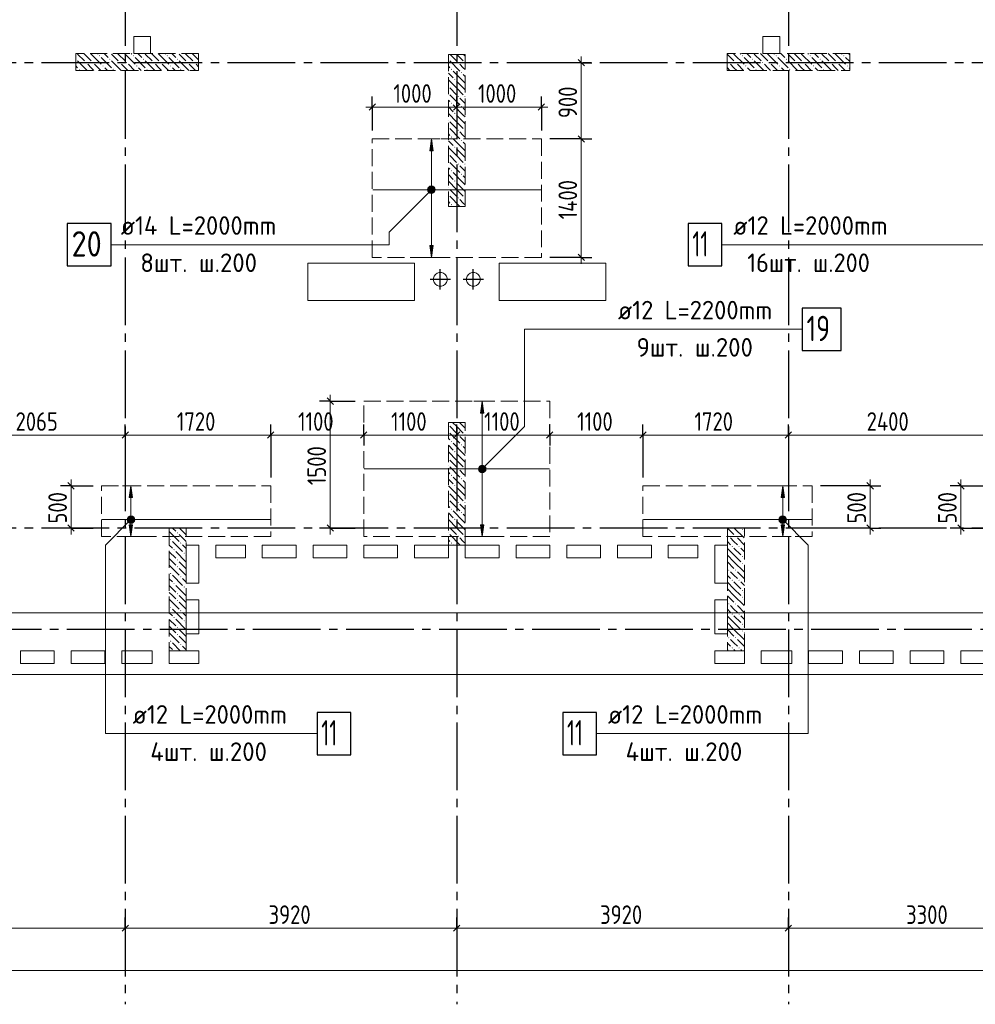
# Model space of a CAD drawing. Header units: millimetres. Extents: x 0 to 61017, y 0 to 42000.
# Tile 3 of 17: x 12552 to 23850, y 15970 to 27610. Entities that reach past the tile are written whole.
import ezdxf

# ---------------------------------------------------------------- set-up
doc = ezdxf.new("R2010")
doc.units = ezdxf.units.MM
doc.linetypes.add('______2', pattern=[270, 200, -70])
doc.linetypes.add('______5', pattern=[1100, 800, -100, 100, -100])
for name, color, linetype, lineweight in [('Standard', 7, 'Continuous', 25), ('ДОП Верх по Х', 7, 'Continuous', 25), ('ЖБ Перекрытие верхний уровень', 7, 'Continuous', 35), ('ЖБ Пилон', 7, 'Continuous', 35), ('Оси', 40, '______5', 18), ('Позиционная метка номер позиции', 7, 'Continuous', 13), ('Примечания', 7, 'Continuous', 25)]:
    doc.layers.add(name, color=color, linetype=linetype, lineweight=lineweight)
doc.styles.add('GOST 2.304-81', font='txt')
doc.styles.add('ISOCPEUR', font='txt')

msp = doc.modelspace()

# ---------------------------------------------------------------- hatches: boundary and pattern name
at = {"layer": 'ДОП Верх по Х', "linetype": 'Continuous', "lineweight": 13, "transparency": 33554687}
for points in [[(17440, 26060), (17420, 26200), (17400, 26060)], [(17382, 25600), (17457, 25600), (17452, 25619)], [(17382, 25600), (17452, 25619), (17388, 25619)], [(17388, 25619), (17452, 25619), (17439, 25632)], [(17388, 25619), (17439, 25632), (17401, 25632)], [(17401, 25632), (17439, 25632), (17420, 25638)], [(17388, 25581), (17457, 25600), (17382, 25600)], [(17388, 25581), (17452, 25581), (17457, 25600)], [(17401, 25568), (17452, 25581), (17388, 25581)], [(17401, 25568), (17439, 25568), (17452, 25581)], [(17439, 25568), (17401, 25568), (17420, 25563)], [(18040, 22960), (18020, 23100), (18000, 22960)], [(17982, 22300), (18057, 22300), (18052, 22319)], [(17982, 22300), (18052, 22319), (17988, 22319)], [(17988, 22281), (18057, 22300), (17982, 22300)], [(17988, 22319), (18052, 22319), (18039, 22332)], [(17988, 22319), (18039, 22332), (18001, 22332)], [(17988, 22281), (18052, 22281), (18057, 22300)], [(18001, 22268), (18052, 22281), (17988, 22281)], [(18001, 22332), (18039, 22332), (18020, 22338)], [(18001, 22268), (18039, 22268), (18052, 22281)], [(18039, 22268), (18001, 22268), (18020, 22262)], [(13887, 21960), (13867, 22100), (13847, 21960)], [(21593, 21960), (21573, 22100), (21553, 21960)], [(13829, 21700), (13904, 21700), (13899, 21719)], [(13829, 21700), (13899, 21719), (13834, 21719)], [(13834, 21681), (13904, 21700), (13829, 21700)], [(13834, 21719), (13899, 21719), (13885, 21732)], [(13834, 21719), (13885, 21732), (13848, 21732)], [(13834, 21681), (13899, 21681), (13904, 21700)], [(13848, 21668), (13899, 21681), (13834, 21681)], [(13848, 21732), (13885, 21732), (13867, 21738)], [(13848, 21668), (13885, 21668), (13899, 21681)], [(13885, 21668), (13848, 21668), (13867, 21662)], [(21536, 21700), (21611, 21700), (21606, 21719)], [(21536, 21700), (21606, 21719), (21541, 21719)], [(21541, 21681), (21611, 21700), (21536, 21700)], [(21541, 21719), (21606, 21719), (21592, 21732)], [(21541, 21719), (21592, 21732), (21555, 21732)], [(21541, 21681), (21606, 21681), (21611, 21700)], [(21555, 21668), (21606, 21681), (21541, 21681)], [(21555, 21732), (21592, 21732), (21573, 21738)], [(21555, 21668), (21592, 21668), (21606, 21681)], [(21592, 21668), (21555, 21668), (21573, 21662)]]:
    msp.add_hatch(color=7, dxfattribs=at).paths.add_polyline_path(points)
for points in [[(17440, 24940), (17420, 24800), (17400, 24940)], [(13887, 21640), (13867, 21500), (13847, 21640)], [(18040, 21640), (18020, 21500), (18000, 21640)], [(21593, 21640), (21573, 21500), (21553, 21640)]]:
    msp.add_hatch(color=7, dxfattribs=at).paths.add_polyline_path(points, flags=16)
at = {"layer": 'ЖБ Пилон', "linetype": 'Continuous', "lineweight": 18, "transparency": 33554687}
for points in [[(13215, 27148), (13217, 27150), (13223, 27143), (13217, 27137), (13215, 27139)], [(13490, 27183), (13497, 27190), (13503, 27183), (13497, 27177)], [(13610, 27143), (13617, 27150), (13623, 27143), (13617, 27137)], [(13890, 27183), (13897, 27190), (13903, 27183), (13897, 27177)], [(14010, 27143), (14017, 27150), (14023, 27143), (14017, 27137)], [(14290, 27183), (14297, 27190), (14303, 27183), (14297, 27177)], [(14410, 27143), (14417, 27150), (14423, 27143), (14417, 27137)], [(17620, 27147), (17623, 27143), (17620, 27140)], [(21090, 27183), (21097, 27190), (21103, 27183), (21097, 27177)], [(21210, 27143), (21217, 27150), (21223, 27143), (21217, 27137)], [(21490, 27183), (21497, 27190), (21503, 27183), (21497, 27177)], [(21610, 27143), (21617, 27150), (21623, 27143), (21617, 27137)], [(21890, 27183), (21897, 27190), (21903, 27183), (21897, 27177)], [(22010, 27143), (22017, 27150), (22023, 27143), (22017, 27137)], [(22290, 27183), (22297, 27190), (22303, 27183), (22297, 27177)], [(13250, 27023), (13257, 27030), (13263, 27023), (13257, 27017)], [(13330, 27103), (13337, 27110), (13343, 27103), (13337, 27097)], [(13410, 27103), (13417, 27110), (13423, 27103), (13417, 27097)], [(13530, 27063), (13537, 27070), (13543, 27063), (13537, 27057)], [(13650, 27023), (13657, 27030), (13663, 27023), (13657, 27017)], [(13730, 27103), (13737, 27110), (13743, 27103), (13737, 27097)], [(13810, 27103), (13817, 27110), (13823, 27103), (13817, 27097)], [(13930, 27063), (13937, 27070), (13943, 27063), (13937, 27057)], [(14050, 27023), (14057, 27030), (14063, 27023), (14057, 27017)], [(14130, 27103), (14137, 27110), (14143, 27103), (14137, 27097)], [(14210, 27103), (14217, 27110), (14223, 27103), (14217, 27097)], [(14330, 27063), (14337, 27070), (14343, 27063), (14337, 27057)], [(14450, 27023), (14457, 27030), (14463, 27023), (14457, 27017)], [(14530, 27103), (14537, 27110), (14543, 27103), (14537, 27097)], [(14610, 27103), (14617, 27110), (14623, 27103), (14617, 27097)], [(17650, 27023), (17657, 27030), (17663, 27023), (17657, 27017)], [(17730, 27103), (17737, 27110), (17743, 27103), (17737, 27097)], [(17810, 27103), (17817, 27110), (17820, 27107), (17820, 27100), (17817, 27097)], [(20930, 27103), (20937, 27110), (20943, 27103), (20937, 27097)], [(21010, 27103), (21017, 27110), (21023, 27103), (21017, 27097)], [(21130, 27063), (21137, 27070), (21143, 27063), (21137, 27057)], [(21250, 27023), (21257, 27030), (21263, 27023), (21257, 27017)], [(21330, 27103), (21337, 27110), (21343, 27103), (21337, 27097)], [(21410, 27103), (21417, 27110), (21423, 27103), (21417, 27097)], [(21530, 27063), (21537, 27070), (21543, 27063), (21537, 27057)], [(21650, 27023), (21657, 27030), (21663, 27023), (21657, 27017)], [(21730, 27103), (21737, 27110), (21743, 27103), (21737, 27097)], [(21810, 27103), (21817, 27110), (21823, 27103), (21817, 27097)], [(21930, 27063), (21937, 27070), (21943, 27063), (21937, 27057)], [(22050, 27023), (22057, 27030), (22063, 27023), (22057, 27017)], [(22130, 27103), (22137, 27110), (22143, 27103), (22137, 27097)], [(22210, 27103), (22217, 27110), (22223, 27103), (22217, 27097)], [(22330, 27063), (22337, 27070), (22343, 27063), (22337, 27057)], [(17690, 26903), (17697, 26910), (17703, 26903), (17697, 26897)], [(17770, 26983), (17777, 26990), (17783, 26983), (17777, 26977)], [(17620, 26827), (17623, 26823), (17620, 26820)], [(17620, 26747), (17623, 26743), (17620, 26740)], [(17730, 26703), (17737, 26710), (17743, 26703), (17737, 26697)], [(17810, 26703), (17817, 26710), (17820, 26707), (17820, 26700), (17817, 26697)], [(17650, 26623), (17657, 26630), (17663, 26623), (17657, 26617)], [(17770, 26583), (17777, 26590), (17783, 26583), (17777, 26577)], [(17620, 26427), (17623, 26423), (17620, 26420)], [(17690, 26503), (17697, 26510), (17703, 26503), (17697, 26497)], [(17620, 26347), (17623, 26343), (17620, 26340)], [(17730, 26303), (17737, 26310), (17743, 26303), (17737, 26297)], [(17810, 26303), (17817, 26310), (17820, 26307), (17820, 26300), (17817, 26297)], [(17650, 26223), (17657, 26230), (17663, 26223), (17657, 26217)], [(17690, 26103), (17697, 26110), (17703, 26103), (17697, 26097)], [(17770, 26183), (17777, 26190), (17783, 26183), (17777, 26177)], [(17620, 26027), (17623, 26023), (17620, 26020)], [(17620, 25947), (17623, 25943), (17620, 25940)], [(17730, 25903), (17737, 25910), (17743, 25903), (17737, 25897)], [(17810, 25903), (17817, 25910), (17820, 25907), (17820, 25900), (17817, 25897)], [(17650, 25823), (17657, 25830), (17663, 25823), (17657, 25817)], [(17770, 25783), (17777, 25790), (17783, 25783), (17777, 25777)], [(17620, 25627), (17623, 25623), (17620, 25620)], [(17690, 25703), (17697, 25710), (17703, 25703), (17697, 25697)], [(17620, 25547), (17623, 25543), (17620, 25540)], [(17730, 25503), (17737, 25510), (17743, 25503), (17737, 25497)], [(17810, 25503), (17817, 25510), (17820, 25507), (17820, 25500), (17817, 25497)], [(17650, 25423), (17657, 25430), (17663, 25423), (17657, 25417)], [(17620, 22827), (17623, 22823), (17620, 22820)], [(17620, 22747), (17623, 22743), (17620, 22740)], [(17730, 22703), (17737, 22710), (17743, 22703), (17737, 22697)], [(17810, 22703), (17817, 22710), (17820, 22707), (17820, 22700), (17817, 22697)], [(17650, 22623), (17657, 22630), (17663, 22623), (17657, 22617)], [(17770, 22583), (17777, 22590), (17783, 22583), (17777, 22577)], [(17690, 22503), (17697, 22510), (17703, 22503), (17697, 22497)], [(17620, 22427), (17623, 22423), (17620, 22420)], [(17620, 22347), (17623, 22343), (17620, 22340)], [(17730, 22303), (17737, 22310), (17743, 22303), (17737, 22297)], [(17810, 22303), (17817, 22310), (17820, 22307), (17820, 22300), (17817, 22297)], [(17650, 22223), (17657, 22230), (17663, 22223), (17657, 22217)], [(17770, 22183), (17777, 22190), (17783, 22183), (17777, 22177)], [(17620, 22027), (17623, 22023), (17620, 22020)], [(17690, 22103), (17697, 22110), (17703, 22103), (17697, 22097)], [(17620, 21947), (17623, 21943), (17620, 21940)], [(17730, 21903), (17737, 21910), (17743, 21903), (17737, 21897)], [(17810, 21903), (17817, 21910), (17820, 21907), (17820, 21900), (17817, 21897)], [(17650, 21823), (17657, 21830), (17663, 21823), (17657, 21817)], [(17770, 21783), (17777, 21790), (17783, 21783), (17777, 21777)], [(17690, 21703), (17697, 21710), (17703, 21703), (17697, 21697)], [(14410, 21543), (14417, 21550), (14423, 21543), (14417, 21537)], [(17620, 21627), (17623, 21623), (17620, 21620)], [(17620, 21547), (17623, 21543), (17620, 21540)], [(21090, 21583), (21097, 21590), (21103, 21583), (21097, 21577)], [(14330, 21463), (14337, 21470), (14343, 21463), (14337, 21457)], [(14450, 21423), (14457, 21430), (14463, 21423), (14457, 21417)], [(17650, 21423), (17657, 21430), (17663, 21423), (17657, 21417)], [(17730, 21503), (17737, 21510), (17743, 21503), (17737, 21497)], [(17810, 21503), (17817, 21510), (17820, 21507), (17820, 21500), (17817, 21497)], [(20930, 21503), (20937, 21510), (20943, 21503), (20937, 21497)], [(21010, 21503), (21017, 21510), (21023, 21503), (21017, 21497)], [(14370, 21343), (14377, 21350), (14383, 21343), (14377, 21337)], [(14490, 21303), (14497, 21310), (14503, 21303), (14497, 21297)], [(20970, 21383), (20977, 21390), (20983, 21383), (20977, 21377)], [(21050, 21383), (21057, 21390), (21063, 21383), (21057, 21377)], [(14410, 21223), (14417, 21230), (14423, 21223), (14417, 21217)], [(21090, 21263), (21097, 21270), (21103, 21263), (21097, 21257)], [(21090, 21183), (21097, 21190), (21103, 21183), (21097, 21177)], [(14330, 21063), (14337, 21070), (14343, 21063), (14337, 21057)], [(14410, 21143), (14417, 21150), (14423, 21143), (14417, 21137)], [(20930, 21103), (20937, 21110), (20943, 21103), (20937, 21097)], [(21010, 21103), (21017, 21110), (21023, 21103), (21017, 21097)], [(14450, 21023), (14457, 21030), (14463, 21023), (14457, 21017)], [(20970, 20983), (20977, 20990), (20983, 20983), (20977, 20977)], [(21050, 20983), (21057, 20990), (21063, 20983), (21057, 20977)], [(14370, 20943), (14377, 20950), (14383, 20943), (14377, 20937)], [(14490, 20903), (14497, 20910), (14503, 20903), (14497, 20897)], [(21090, 20863), (21097, 20870), (21103, 20863), (21097, 20857)], [(14410, 20823), (14417, 20830), (14423, 20823), (14417, 20817)], [(14410, 20743), (14417, 20750), (14423, 20743), (14417, 20737)], [(21090, 20783), (21097, 20790), (21103, 20783), (21097, 20777)], [(14330, 20663), (14337, 20670), (14343, 20663), (14337, 20657)], [(14450, 20623), (14457, 20630), (14463, 20623), (14457, 20617)], [(20930, 20703), (20937, 20710), (20943, 20703), (20937, 20697)], [(21010, 20703), (21017, 20710), (21023, 20703), (21017, 20697)], [(14370, 20543), (14377, 20550), (14383, 20543), (14377, 20537)], [(14490, 20503), (14497, 20510), (14503, 20503), (14497, 20497)], [(20970, 20583), (20977, 20590), (20983, 20583), (20977, 20577)], [(21050, 20583), (21057, 20590), (21063, 20583), (21057, 20577)], [(14410, 20423), (14417, 20430), (14423, 20423), (14417, 20417)], [(21090, 20463), (21097, 20470), (21103, 20463), (21097, 20457)], [(21090, 20383), (21097, 20390), (21103, 20383), (21097, 20377)], [(14330, 20263), (14337, 20270), (14343, 20263), (14337, 20257)], [(14410, 20343), (14417, 20350), (14423, 20343), (14417, 20337)], [(20930, 20303), (20937, 20310), (20943, 20303), (20937, 20297)], [(21010, 20303), (21017, 20310), (21023, 20303), (21017, 20297)], [(14450, 20223), (14457, 20230), (14463, 20223), (14457, 20217)], [(20970, 20183), (20977, 20190), (20983, 20183), (20977, 20177)], [(21050, 20183), (21057, 20190), (21063, 20183), (21057, 20177)]]:
    msp.add_hatch(color=7, dxfattribs=at).paths.add_polyline_path(points, flags=16)
at = {"layer": 'Позиционная метка номер позиции', "linetype": 'Continuous', "lineweight": 13, "transparency": 33554687}
for points in [[(17452, 25568), (17388, 25632), (17377, 25611)], [(17452, 25568), (17377, 25611), (17431, 25557)], [(17431, 25557), (17377, 25611), (17377, 25589)], [(17463, 25589), (17409, 25643), (17388, 25632)], [(17463, 25589), (17388, 25632), (17452, 25568)], [(17463, 25611), (17431, 25643), (17409, 25643)], [(17463, 25611), (17409, 25643), (17463, 25589)], [(17431, 25643), (17463, 25611), (17452, 25632)], [(17431, 25557), (17377, 25589), (17409, 25557)], [(17409, 25557), (17377, 25589), (17388, 25568)], [(17977, 22311), (18052, 22268), (17988, 22332)], [(17977, 22289), (18031, 22257), (17977, 22311)], [(17977, 22311), (18031, 22257), (18052, 22268)], [(18009, 22257), (17977, 22289), (17988, 22268)], [(17977, 22289), (18009, 22257), (18031, 22257)], [(17988, 22332), (18063, 22289), (18009, 22343)], [(17988, 22332), (18052, 22268), (18063, 22289)], [(18009, 22343), (18063, 22289), (18063, 22311)], [(18009, 22343), (18063, 22311), (18031, 22343)], [(18031, 22343), (18063, 22311), (18052, 22332)], [(13898, 21668), (13835, 21732), (13823, 21711)], [(13898, 21668), (13823, 21711), (13878, 21657)], [(13878, 21657), (13823, 21711), (13823, 21689)], [(13878, 21657), (13823, 21689), (13855, 21657)], [(13855, 21657), (13823, 21689), (13835, 21668)], [(13910, 21689), (13855, 21743), (13835, 21732)], [(13910, 21689), (13835, 21732), (13898, 21668)], [(13910, 21711), (13878, 21743), (13855, 21743)], [(13910, 21711), (13855, 21743), (13910, 21689)], [(13878, 21743), (13910, 21711), (13898, 21732)], [(21530, 21711), (21562, 21743), (21542, 21732)], [(21562, 21743), (21530, 21711), (21530, 21689)], [(21562, 21743), (21530, 21689), (21585, 21743)], [(21585, 21743), (21530, 21689), (21542, 21668)], [(21585, 21743), (21542, 21668), (21605, 21732)], [(21605, 21732), (21542, 21668), (21562, 21657)], [(21605, 21732), (21562, 21657), (21617, 21711)], [(21617, 21711), (21562, 21657), (21585, 21657)], [(21617, 21711), (21585, 21657), (21617, 21689)], [(21617, 21689), (21585, 21657), (21605, 21668)]]:
    msp.add_hatch(color=7, dxfattribs=at).paths.add_polyline_path(points)

# ---------------------------------------------------------------- linework, layer by layer
at = {"layer": 'Standard', "color": 7, "linetype": 'Continuous', "lineweight": 25, "transparency": 33554687}
for p, q in [((19154, 27138), (19229, 27063)), ((16682, 26541), (16757, 26616)), ((17682, 26541), (17757, 26616)), ((18682, 26541), (18757, 26616)), ((19154, 26238), (19229, 26163)), ((19154, 24838), (19229, 24763)), ((16186, 23138), (16261, 23062)), ((13762, 22662), (13838, 22738)), ((15482, 22662), (15557, 22738)), ((16582, 22662), (16657, 22738)), ((17682, 22662), (17757, 22738)), ((18782, 22662), (18857, 22738)), ((19882, 22662), (19957, 22738)), ((21602, 22662), (21677, 22738)), ((13122, 22138), (13197, 22062)), ((22569, 22138), (22645, 22062)), ((23642, 22138), (23717, 22062)), ((13122, 21638), (13197, 21562)), ((16186, 21638), (16261, 21562)), ((22569, 21638), (22645, 21562)), ((23642, 21638), (23717, 21562)), ((13762, 16833), (13838, 16907)), ((17682, 16833), (17757, 16907)), ((21602, 16833), (21677, 16907))]:
    msp.add_line(p, q, dxfattribs=at)
at = {"layer": 'Standard', "color": 7, "linetype": 'Continuous', "lineweight": 13, "transparency": 33554687}
for p, q in [((19192, 27100), (19192, 27175)), ((16720, 26578), (16645, 26578)), ((16720, 26578), (17720, 26578)), ((17720, 26578), (18720, 26578)), ((18720, 26578), (18795, 26578)), ((19192, 26200), (19192, 24800)), ((19192, 24800), (19192, 24725)), ((16223, 23100), (16223, 23175)), ((11737, 22700), (13800, 22700)), ((13800, 22700), (15520, 22700)), ((15520, 22700), (16620, 22700)), ((16620, 22700), (17720, 22700)), ((17720, 22700), (18820, 22700)), ((18820, 22700), (19920, 22700)), ((19920, 22700), (21640, 22700)), ((21640, 22700), (24040, 22700)), ((13160, 22100), (13160, 22175)), ((22607, 22100), (22607, 22175)), ((23680, 22100), (23680, 22175)), ((13160, 22100), (13160, 21600)), ((22607, 22100), (22607, 21600)), ((23680, 22100), (23680, 21600)), ((13160, 21600), (13160, 21525)), ((16223, 21600), (16223, 21525)), ((22607, 21600), (22607, 21525)), ((23680, 21600), (23680, 21525)), ((10500, 16870), (13800, 16870)), ((13800, 16870), (17720, 16870)), ((17720, 16870), (21640, 16870)), ((21640, 16870), (24940, 16870)), ((49280, 16370), (7200, 16370))]:
    msp.add_line(p, q, dxfattribs=at)
at = {"layer": 'Standard', "color": 251, "linetype": 'Continuous', "lineweight": -3, "true_color": 0x656565, "transparency": 33554687}
for p, q in [((19192, 27100), (19067, 27100)), ((19192, 27100), (19317, 27100)), ((19192, 27100), (19192, 27100)), ((16720, 26578), (16720, 26703)), ((17720, 26578), (17720, 26703)), ((18720, 26578), (18720, 26703)), ((16720, 26578), (16720, 26453)), ((16720, 26578), (16720, 26300)), ((17720, 26578), (17720, 26453)), ((17720, 26578), (17720, 26578)), ((18720, 26578), (18720, 26453)), ((18720, 26578), (18720, 26300)), ((19192, 26200), (19067, 26200)), ((19192, 26200), (19317, 26200)), ((19192, 24800), (18820, 24800)), ((19192, 24800), (19067, 24800)), ((19192, 24800), (19317, 24800)), ((16223, 23100), (16098, 23100)), ((16223, 23100), (16348, 23100)), ((16223, 23100), (16520, 23100)), ((13800, 22700), (13800, 22825)), ((15520, 22700), (15520, 22825)), ((16620, 22700), (16620, 22825)), ((17720, 22700), (17720, 22825)), ((18820, 22700), (18820, 22825)), ((19920, 22700), (19920, 22825)), ((21640, 22700), (21640, 22825)), ((13800, 22700), (13800, 22575)), ((13800, 22700), (13800, 22200)), ((15520, 22700), (15520, 22575)), ((15520, 22700), (15520, 22200)), ((16620, 22700), (16620, 22575)), ((16620, 22700), (16620, 22700)), ((17720, 22700), (17720, 22575)), ((17720, 22700), (17720, 22700)), ((18820, 22700), (18820, 22575)), ((18820, 22700), (18820, 22700)), ((19920, 22700), (19920, 22575)), ((19920, 22700), (19920, 22200)), ((21640, 22700), (21640, 22575)), ((21640, 22700), (21640, 22700)), ((13160, 22100), (13035, 22100)), ((13160, 22100), (13285, 22100)), ((13160, 22100), (13420, 22100)), ((22607, 22100), (22020, 22100)), ((22607, 22100), (22482, 22100)), ((22607, 22100), (22732, 22100)), ((23680, 22100), (23555, 22100)), ((23680, 22100), (23805, 22100)), ((23680, 22100), (23940, 22100)), ((13160, 21600), (13035, 21600)), ((13160, 21600), (13285, 21600)), ((13160, 21600), (13420, 21600)), ((16223, 21600), (16098, 21600)), ((16223, 21600), (16348, 21600)), ((16223, 21600), (16520, 21600)), ((22607, 21600), (22020, 21600)), ((22607, 21600), (22482, 21600)), ((22607, 21600), (22732, 21600)), ((23680, 21600), (23555, 21600)), ((23680, 21600), (23805, 21600)), ((23680, 21600), (23940, 21600)), ((13800, 16870), (13800, 16995)), ((17720, 16870), (17720, 16995)), ((21640, 16870), (21640, 16995)), ((13800, 16870), (13800, 16745)), ((13800, 16870), (13800, 16418)), ((17720, 16870), (17720, 16745)), ((17720, 16870), (17720, 16418)), ((21640, 16870), (21640, 16745)), ((21640, 16870), (21640, 16418))]:
    msp.add_line(p, q, dxfattribs=at)
at = {"layer": 'Standard', "color": 8, "linetype": '______5', "lineweight": -3, "transparency": 33554687}
for p, q in [((17525, 24420), (17525, 24660)), ((17915, 24420), (17915, 24660)), ((17645, 24540), (17405, 24540)), ((18035, 24540), (17795, 24540))]:
    msp.add_line(p, q, dxfattribs=at)
at = {"layer": 'Standard', "color": 254, "linetype": 'Continuous', "lineweight": 13, "true_color": 0xc4c4ff, "transparency": 33554687}
msp.add_lwpolyline([(7031, 20600), (49449, 20600), (49449, 33300), (7031, 33300), (7031, 20600)], dxfattribs=at)
at = {"layer": 'Standard', "color": 7, "linetype": 'Continuous', "lineweight": 13, "transparency": 33554687}
for points in [[(19192, 27100), (19192, 26352), (19192, 26352), (19192, 26200)], [(16223, 23100), (16223, 22016), (16223, 22016), (16223, 21600)]]:
    msp.add_lwpolyline(points, dxfattribs=at)
at = {"layer": 'Standard', "color": 251, "linetype": 'Continuous', "lineweight": -3, "true_color": 0x656565, "transparency": 33554687}
msp.add_lwpolyline([(19192, 26200), (19175, 26200), (19175, 26200), (18820, 26200)], dxfattribs=at)
at = {"layer": 'ДОП Верх по Х', "color": 251, "linetype": 'Continuous', "lineweight": 13, "true_color": 0x494949, "transparency": 33554687}
for p, q in [((17420, 26200), (17320, 26200)), ((17420, 26200), (17400, 26060)), ((17440, 26060), (17420, 26200)), ((17420, 26200), (17520, 26200)), ((17420, 26200), (17420, 26200)), ((17400, 26060), (17440, 26060)), ((17420, 25630), (17420, 26060)), ((17382, 25600), (17382, 25600)), ((17420, 24940), (17420, 25570)), ((17457, 25600), (17457, 25600)), ((17420, 24800), (17400, 24940)), ((17400, 24940), (17440, 24940)), ((17440, 24940), (17420, 24800)), ((17420, 24800), (17320, 24800)), ((17420, 24800), (17520, 24800)), ((17420, 24800), (17420, 24800)), ((18020, 23100), (17920, 23100)), ((18020, 23100), (18000, 22960)), ((18040, 22960), (18020, 23100)), ((18020, 23100), (18120, 23100)), ((18020, 23100), (18020, 23100)), ((18000, 22960), (18040, 22960)), ((18020, 22330), (18020, 22960)), ((17982, 22300), (17982, 22300)), ((18020, 21640), (18020, 22270)), ((18057, 22300), (18057, 22300)), ((13867, 22100), (13767, 22100)), ((13867, 22100), (13847, 21960)), ((13887, 21960), (13867, 22100)), ((13867, 22100), (13967, 22100)), ((13867, 22100), (13867, 22100)), ((21573, 22100), (21473, 22100)), ((21573, 22100), (21553, 21960)), ((21593, 21960), (21573, 22100)), ((21573, 22100), (21673, 22100)), ((21573, 22100), (21573, 22100)), ((13847, 21960), (13887, 21960)), ((13867, 21730), (13867, 21960)), ((21553, 21960), (21593, 21960)), ((21573, 21730), (21573, 21960)), ((13829, 21700), (13829, 21700)), ((13867, 21640), (13867, 21670)), ((13904, 21700), (13904, 21700)), ((21536, 21700), (21536, 21700)), ((21573, 21640), (21573, 21670)), ((21611, 21700), (21611, 21700)), ((13867, 21500), (13847, 21640)), ((13847, 21640), (13887, 21640)), ((13887, 21640), (13867, 21500)), ((18020, 21500), (18000, 21640)), ((18000, 21640), (18040, 21640)), ((18040, 21640), (18020, 21500)), ((21573, 21500), (21553, 21640)), ((21553, 21640), (21593, 21640)), ((21593, 21640), (21573, 21500)), ((13867, 21500), (13767, 21500)), ((13867, 21500), (13967, 21500)), ((13867, 21500), (13867, 21500)), ((18020, 21500), (17920, 21500)), ((18020, 21500), (18120, 21500)), ((18020, 21500), (18020, 21500)), ((21573, 21500), (21473, 21500)), ((21573, 21500), (21673, 21500)), ((21573, 21500), (21573, 21500))]:
    msp.add_line(p, q, dxfattribs=at)
at = {"layer": 'ДОП Верх по Х', "color": 7, "linetype": 'Continuous', "lineweight": 18, "transparency": 33554687}
for p, q in [((16727, 25600), (18713, 25600)), ((16626, 22300), (18814, 22300)), ((13526, 21700), (15514, 21700)), ((21914, 21700), (19926, 21700))]:
    msp.add_line(p, q, dxfattribs=at)
at = {"layer": 'ДОП Верх по Х', "color": 7, "linetype": 'Continuous', "lineweight": 13, "transparency": 33554687}
for p, q in [((13727, 24950), (15835, 24950)), ((20969, 24950), (23055, 24950)), ((19605, 23950), (21691, 23950)), ((13867, 19170), (15953, 19170)), ((19487, 19170), (21573, 19170))]:
    msp.add_line(p, q, dxfattribs=at)
at = {"layer": 'ДОП Верх по Х', "color": 7, "linetype": 'Continuous', "lineweight": 25, "transparency": 33554687}
for points in [[(13115, 24700), (13635, 24700), (13635, 25200), (13115, 25200), (13115, 24700)], [(20455, 24700), (20855, 24700), (20855, 25200), (20455, 25200), (20455, 24700)], [(21805, 23700), (22265, 23700), (22265, 24200), (21805, 24200), (21805, 23700)], [(16067, 18920), (16467, 18920), (16467, 19420), (16067, 19420), (16067, 18920)], [(18973, 18920), (19373, 18920), (19373, 19420), (18973, 19420), (18973, 18920)]]:
    msp.add_lwpolyline(points, dxfattribs=at)
at = {"layer": 'ДОП Верх по Х', "color": 251, "linetype": 'Continuous', "lineweight": 13, "true_color": 0x494949, "transparency": 33554687}
for centre in [(17420, 25600), (18020, 22300), (13867, 21700), (21573, 21700)]:
    msp.add_circle(centre, 37.5, dxfattribs=at)
at = {"layer": 'ЖБ Перекрытие верхний уровень', "color": 7, "linetype": 'Continuous', "lineweight": 18, "transparency": 33554687}
for p, q in [((14100, 27410), (13900, 27410)), ((13900, 27410), (13900, 27210)), ((14100, 27210), (14100, 27410)), ((21540, 27410), (21340, 27410)), ((21340, 27410), (21340, 27210)), ((21540, 27210), (21540, 27410)), ((13900, 27210), (14100, 27210)), ((21340, 27210), (21540, 27210)), ((17220, 24730), (15960, 24730)), ((15960, 24730), (15960, 24290)), ((17220, 24290), (17220, 24730)), ((19480, 24730), (18220, 24730)), ((18220, 24730), (18220, 24290)), ((19480, 24290), (19480, 24730)), ((17453, 24577), (17445, 24553)), ((17468, 24597), (17453, 24577)), ((17488, 24612), (17468, 24597)), ((17512, 24620), (17488, 24612)), ((17538, 24620), (17512, 24620)), ((17562, 24612), (17538, 24620)), ((17582, 24597), (17562, 24612)), ((17597, 24577), (17582, 24597)), ((17605, 24553), (17597, 24577)), ((17843, 24577), (17835, 24553)), ((17858, 24597), (17843, 24577)), ((17878, 24612), (17858, 24597)), ((17902, 24620), (17878, 24612)), ((17928, 24620), (17902, 24620)), ((17952, 24612), (17928, 24620)), ((17972, 24597), (17952, 24612)), ((17987, 24577), (17972, 24597)), ((17995, 24553), (17987, 24577)), ((17445, 24553), (17445, 24527)), ((17445, 24527), (17453, 24503)), ((17453, 24503), (17468, 24483)), ((17468, 24483), (17488, 24468)), ((17488, 24468), (17512, 24460)), ((17512, 24460), (17538, 24460)), ((17538, 24460), (17562, 24468)), ((17562, 24468), (17582, 24483)), ((17582, 24483), (17597, 24503)), ((17597, 24503), (17605, 24527)), ((17605, 24527), (17605, 24553)), ((17835, 24553), (17835, 24527)), ((17835, 24527), (17843, 24503)), ((17843, 24503), (17858, 24483)), ((17858, 24483), (17878, 24468)), ((17878, 24468), (17902, 24460)), ((17902, 24460), (17928, 24460)), ((17928, 24460), (17952, 24468)), ((17952, 24468), (17972, 24483)), ((17972, 24483), (17987, 24503)), ((17987, 24503), (17995, 24527)), ((17995, 24527), (17995, 24553)), ((15960, 24290), (17220, 24290)), ((18220, 24290), (19480, 24290)), ((14520, 20950), (14520, 21400)), ((14520, 21400), (14670, 21400)), ((14670, 21400), (14670, 20950)), ((14870, 21250), (14870, 21400)), ((14870, 21400), (15220, 21400)), ((15220, 21400), (15220, 21250)), ((15420, 21400), (15820, 21400)), ((15420, 21250), (15420, 21400)), ((15820, 21400), (15820, 21250)), ((16020, 21250), (16020, 21400)), ((16020, 21400), (16420, 21400)), ((16420, 21400), (16420, 21250)), ((16620, 21250), (16620, 21400)), ((16620, 21400), (17020, 21400)), ((17020, 21400), (17020, 21250)), ((17220, 21250), (17220, 21400)), ((17220, 21400), (17620, 21400)), ((17620, 21400), (17620, 21250)), ((17820, 21250), (17820, 21400)), ((17820, 21400), (18220, 21400)), ((18220, 21400), (18220, 21250)), ((18420, 21250), (18420, 21400)), ((18420, 21400), (18820, 21400)), ((18820, 21400), (18820, 21250)), ((19020, 21250), (19020, 21400)), ((19020, 21400), (19420, 21400)), ((19420, 21400), (19420, 21250)), ((19620, 21250), (19620, 21400)), ((19620, 21400), (20020, 21400)), ((20020, 21400), (20020, 21250)), ((20220, 21250), (20220, 21400)), ((20220, 21400), (20570, 21400)), ((20570, 21400), (20570, 21250)), ((20770, 21400), (20920, 21400)), ((20770, 20950), (20770, 21400)), ((20920, 21400), (20920, 20950)), ((15220, 21250), (14870, 21250)), ((15820, 21250), (15420, 21250)), ((16420, 21250), (16020, 21250)), ((17020, 21250), (16620, 21250)), ((17620, 21250), (17220, 21250)), ((18220, 21250), (17820, 21250)), ((18820, 21250), (18420, 21250)), ((19420, 21250), (19020, 21250)), ((20020, 21250), (19620, 21250)), ((20570, 21250), (20220, 21250)), ((14670, 20950), (14520, 20950)), ((20920, 20950), (20770, 20950)), ((14520, 20350), (14520, 20750)), ((14520, 20750), (14670, 20750)), ((14670, 20750), (14670, 20350)), ((20770, 20350), (20770, 20750)), ((20770, 20750), (20920, 20750)), ((20920, 20750), (20920, 20350)), ((14670, 20350), (14520, 20350)), ((20920, 20350), (20770, 20350)), ((12560, 20000), (12560, 20150)), ((12560, 20150), (12960, 20150)), ((12960, 20150), (12960, 20000)), ((13160, 20000), (13160, 20150)), ((13160, 20150), (13560, 20150)), ((13560, 20150), (13560, 20000)), ((13760, 20000), (13760, 20150)), ((13760, 20150), (14120, 20150)), ((14120, 20150), (14120, 20000)), ((14320, 20000), (14320, 20150)), ((14320, 20150), (14670, 20150)), ((14670, 20150), (14670, 20000)), ((20770, 20150), (21120, 20150)), ((20770, 20000), (20770, 20150)), ((21120, 20150), (21120, 20000)), ((21320, 20000), (21320, 20150)), ((21320, 20150), (21680, 20150)), ((21680, 20150), (21680, 20000)), ((21880, 20000), (21880, 20150)), ((21880, 20150), (22280, 20150)), ((22280, 20150), (22280, 20000)), ((22480, 20150), (22880, 20150)), ((22480, 20000), (22480, 20150)), ((22880, 20150), (22880, 20000)), ((23080, 20000), (23080, 20150)), ((23080, 20150), (23480, 20150)), ((23480, 20150), (23480, 20000)), ((23680, 20000), (23680, 20150)), ((23680, 20150), (24080, 20150)), ((12960, 20000), (12560, 20000)), ((13560, 20000), (13160, 20000)), ((14120, 20000), (13760, 20000)), ((14670, 20000), (14320, 20000)), ((21120, 20000), (20770, 20000)), ((21680, 20000), (21320, 20000)), ((22280, 20000), (21880, 20000)), ((22880, 20000), (22480, 20000)), ((23480, 20000), (23080, 20000)), ((24080, 20000), (23680, 20000)), ((7100, 19870), (28240, 19870))]:
    msp.add_line(p, q, dxfattribs=at)
at = {"layer": 'ЖБ Пилон', "color": 253, "linetype": '______2', "lineweight": 13, "true_color": 0xa0a0a0, "transparency": 33554687}
for p, q in [((14665, 27210), (13215, 27210)), ((13215, 27210), (13215, 27010)), ((14665, 27010), (14665, 27210)), ((17620, 27200), (17620, 25400)), ((17820, 27200), (17620, 27200)), ((17820, 25400), (17820, 27200)), ((22365, 27210), (20915, 27210)), ((20915, 27210), (20915, 27010)), ((22365, 27010), (22365, 27210)), ((13215, 27010), (14665, 27010)), ((20915, 27010), (22365, 27010)), ((17620, 25400), (17820, 25400)), ((17620, 22850), (17620, 21400)), ((17820, 22850), (17620, 22850)), ((17820, 21400), (17820, 22850)), ((14320, 21600), (14320, 20150)), ((14520, 21600), (14320, 21600)), ((14520, 20150), (14520, 21600)), ((20920, 21600), (20920, 20150)), ((21120, 21600), (20920, 21600)), ((21120, 20150), (21120, 21600)), ((17620, 21400), (17820, 21400)), ((14320, 20150), (14520, 20150)), ((20920, 20150), (21120, 20150))]:
    msp.add_line(p, q, dxfattribs=at)
at = {"layer": 'ЖБ Пилон', "color": 9, "linetype": 'Continuous', "lineweight": 18, "true_color": 0xc7c7c7, "transparency": 33554687}
for p, q in [((13237, 27203), (13317, 27123)), ((13237, 27123), (13350, 27010)), ((13317, 27203), (13310, 27210)), ((13317, 27203), (13397, 27123)), ((13390, 27210), (13397, 27203)), ((13397, 27203), (13517, 27083)), ((13470, 27210), (13477, 27203)), ((13517, 27163), (13637, 27043)), ((13557, 27203), (13550, 27210)), ((13597, 27163), (13557, 27203)), ((13637, 27203), (13717, 27123)), ((13637, 27123), (13750, 27010)), ((13717, 27203), (13710, 27210)), ((13717, 27203), (13797, 27123)), ((13790, 27210), (13797, 27203)), ((13797, 27203), (13917, 27083)), ((13870, 27210), (13877, 27203)), ((13917, 27163), (14037, 27043)), ((13957, 27203), (13950, 27210)), ((13997, 27163), (13957, 27203)), ((14037, 27203), (14117, 27123)), ((14037, 27123), (14150, 27010)), ((14117, 27203), (14110, 27210)), ((14117, 27203), (14197, 27123)), ((14190, 27210), (14197, 27203)), ((14197, 27203), (14317, 27083)), ((14270, 27210), (14277, 27203)), ((14317, 27163), (14437, 27043)), ((14357, 27203), (14350, 27210)), ((14397, 27163), (14357, 27203)), ((14437, 27203), (14517, 27123)), ((14437, 27123), (14550, 27010)), ((14517, 27203), (14510, 27210)), ((14517, 27203), (14597, 27123)), ((14590, 27210), (14597, 27203)), ((14597, 27203), (14665, 27135)), ((17637, 27123), (17757, 27003)), ((17640, 27200), (17717, 27123)), ((17720, 27200), (17797, 27123)), ((17800, 27200), (17820, 27180)), ((20917, 27203), (20915, 27205)), ((20915, 27125), (20917, 27123)), ((20917, 27203), (20997, 27123)), ((20990, 27210), (20997, 27203)), ((20997, 27203), (21117, 27083)), ((21070, 27210), (21077, 27203)), ((21117, 27163), (21237, 27043)), ((21157, 27203), (21150, 27210)), ((21197, 27163), (21157, 27203)), ((21237, 27203), (21317, 27123)), ((21237, 27123), (21350, 27010)), ((21317, 27203), (21310, 27210)), ((21317, 27203), (21397, 27123)), ((21390, 27210), (21397, 27203)), ((21397, 27203), (21517, 27083)), ((21470, 27210), (21477, 27203)), ((21517, 27163), (21637, 27043)), ((21557, 27203), (21550, 27210)), ((21597, 27163), (21557, 27203)), ((21637, 27203), (21717, 27123)), ((21637, 27123), (21750, 27010)), ((21717, 27203), (21710, 27210)), ((21717, 27203), (21797, 27123)), ((21790, 27210), (21797, 27203)), ((21797, 27203), (21917, 27083)), ((21870, 27210), (21877, 27203)), ((21917, 27163), (22037, 27043)), ((21957, 27203), (21950, 27210)), ((21997, 27163), (21957, 27203)), ((22037, 27203), (22117, 27123)), ((22037, 27123), (22150, 27010)), ((22117, 27203), (22110, 27210)), ((22117, 27203), (22197, 27123)), ((22190, 27210), (22197, 27203)), ((22197, 27203), (22317, 27083)), ((22270, 27210), (22277, 27203)), ((22317, 27163), (22365, 27115)), ((22357, 27203), (22350, 27210)), ((22365, 27195), (22357, 27203)), ((13215, 27065), (13237, 27043)), ((13397, 27043), (13357, 27083)), ((13430, 27010), (13397, 27043)), ((13437, 27083), (13510, 27010)), ((13557, 27043), (13590, 27010)), ((13797, 27043), (13757, 27083)), ((13830, 27010), (13797, 27043)), ((13837, 27083), (13910, 27010)), ((13957, 27043), (13990, 27010)), ((14197, 27043), (14157, 27083)), ((14230, 27010), (14197, 27043)), ((14237, 27083), (14310, 27010)), ((14357, 27043), (14390, 27010)), ((14597, 27043), (14557, 27083)), ((14630, 27010), (14597, 27043)), ((14637, 27083), (14665, 27055)), ((17620, 27060), (17637, 27043)), ((17797, 27043), (17757, 27083)), ((17820, 27020), (17797, 27043)), ((20915, 27045), (20950, 27010)), ((20997, 27043), (20957, 27083)), ((21030, 27010), (20997, 27043)), ((21037, 27083), (21110, 27010)), ((21157, 27043), (21190, 27010)), ((21397, 27043), (21357, 27083)), ((21430, 27010), (21397, 27043)), ((21437, 27083), (21510, 27010)), ((21557, 27043), (21590, 27010)), ((21797, 27043), (21757, 27083)), ((21830, 27010), (21797, 27043)), ((21837, 27083), (21910, 27010)), ((21957, 27043), (21990, 27010)), ((22197, 27043), (22157, 27083)), ((22230, 27010), (22197, 27043)), ((22237, 27083), (22310, 27010)), ((22357, 27043), (22365, 27035)), ((17620, 26980), (17677, 26923)), ((17717, 26803), (17620, 26900)), ((17797, 26883), (17677, 27003)), ((17797, 26963), (17820, 26940)), ((17637, 26803), (17717, 26723)), ((17717, 26883), (17797, 26803)), ((17717, 26803), (17797, 26723)), ((17797, 26883), (17820, 26860)), ((17797, 26803), (17820, 26780)), ((17620, 26660), (17637, 26643)), ((17637, 26723), (17757, 26603)), ((17797, 26643), (17757, 26683)), ((17620, 26580), (17677, 26523)), ((17797, 26483), (17677, 26603)), ((17820, 26620), (17797, 26643)), ((17797, 26563), (17820, 26540)), ((17717, 26403), (17620, 26500)), ((17717, 26483), (17797, 26403)), ((17797, 26483), (17820, 26460)), ((17637, 26403), (17717, 26323)), ((17637, 26323), (17757, 26203)), ((17717, 26403), (17797, 26323)), ((17797, 26403), (17820, 26380)), ((17620, 26260), (17637, 26243)), ((17797, 26083), (17677, 26203)), ((17797, 26243), (17757, 26283)), ((17820, 26220), (17797, 26243)), ((17620, 26180), (17677, 26123)), ((17717, 26003), (17620, 26100)), ((17717, 26083), (17797, 26003)), ((17797, 26163), (17820, 26140)), ((17797, 26083), (17820, 26060)), ((17637, 26003), (17717, 25923)), ((17717, 26003), (17797, 25923)), ((17797, 26003), (17820, 25980)), ((17620, 25860), (17637, 25843)), ((17637, 25923), (17757, 25803)), ((17797, 25843), (17757, 25883)), ((17820, 25820), (17797, 25843)), ((17620, 25780), (17677, 25723)), ((17797, 25683), (17677, 25803)), ((17797, 25763), (17820, 25740)), ((17717, 25603), (17620, 25700)), ((17717, 25683), (17797, 25603)), ((17797, 25683), (17820, 25660)), ((17637, 25603), (17717, 25523)), ((17637, 25523), (17757, 25403)), ((17717, 25603), (17797, 25523)), ((17797, 25603), (17820, 25580)), ((17620, 25460), (17637, 25443)), ((17680, 25400), (17677, 25403)), ((17797, 25443), (17757, 25483)), ((17820, 25420), (17797, 25443)), ((17717, 22803), (17670, 22850)), ((17750, 22850), (17797, 22803)), ((17637, 22803), (17717, 22723)), ((17637, 22723), (17757, 22603)), ((17717, 22803), (17797, 22723)), ((17797, 22803), (17820, 22780)), ((17620, 22660), (17637, 22643)), ((17797, 22483), (17677, 22603)), ((17797, 22643), (17757, 22683)), ((17820, 22620), (17797, 22643)), ((17620, 22580), (17677, 22523)), ((17717, 22403), (17620, 22500)), ((17717, 22483), (17797, 22403)), ((17797, 22563), (17820, 22540)), ((17797, 22483), (17820, 22460)), ((17637, 22403), (17717, 22323)), ((17717, 22403), (17797, 22323)), ((17797, 22403), (17820, 22380)), ((17620, 22260), (17637, 22243)), ((17637, 22323), (17757, 22203)), ((17797, 22243), (17757, 22283)), ((17820, 22220), (17797, 22243)), ((17620, 22180), (17677, 22123)), ((17797, 22083), (17677, 22203)), ((17797, 22163), (17820, 22140)), ((17717, 22003), (17620, 22100)), ((17637, 22003), (17717, 21923)), ((17717, 22083), (17797, 22003)), ((17717, 22003), (17797, 21923)), ((17797, 22083), (17820, 22060)), ((17797, 22003), (17820, 21980)), ((17637, 21923), (17757, 21803)), ((17620, 21860), (17637, 21843)), ((17620, 21780), (17677, 21723)), ((17797, 21683), (17677, 21803)), ((17797, 21843), (17757, 21883)), ((17820, 21820), (17797, 21843)), ((17717, 21603), (17620, 21700)), ((17717, 21683), (17797, 21603)), ((17797, 21763), (17820, 21740)), ((17797, 21683), (17820, 21660)), ((14320, 21560), (14437, 21443)), ((14397, 21563), (14360, 21600)), ((14440, 21600), (14517, 21523)), ((17637, 21603), (17717, 21523)), ((17717, 21603), (17797, 21523)), ((17797, 21603), (17820, 21580)), ((20920, 21600), (20997, 21523)), ((21000, 21600), (21117, 21483)), ((21117, 21563), (21120, 21560)), ((14357, 21443), (14477, 21323)), ((14437, 21523), (14520, 21440)), ((17620, 21460), (17637, 21443)), ((17637, 21523), (17757, 21403)), ((17797, 21443), (17757, 21483)), ((17820, 21420), (17797, 21443)), ((20920, 21440), (20957, 21403)), ((20997, 21443), (20957, 21483)), ((21037, 21403), (20997, 21443)), ((21037, 21483), (21120, 21400)), ((14320, 21400), (14357, 21363)), ((14320, 21320), (14397, 21243)), ((14517, 21203), (14397, 21323)), ((14520, 21360), (14477, 21403)), ((17680, 21400), (17677, 21403)), ((20997, 21283), (20920, 21360)), ((20997, 21363), (21077, 21283)), ((21077, 21363), (21120, 21320)), ((14357, 21203), (14320, 21240)), ((14397, 21163), (14357, 21203)), ((14437, 21203), (14517, 21123)), ((14517, 21283), (14520, 21280)), ((14517, 21203), (14520, 21200)), ((20920, 21280), (20997, 21203)), ((20920, 21200), (20997, 21123)), ((20997, 21283), (21077, 21203)), ((20997, 21203), (21117, 21083)), ((21120, 21240), (21117, 21243)), ((14320, 21160), (14437, 21043)), ((14437, 21123), (14520, 21040)), ((20997, 21043), (20957, 21083)), ((21037, 21083), (21120, 21000)), ((21117, 21163), (21120, 21160)), ((14320, 21000), (14357, 20963)), ((14357, 21043), (14477, 20923)), ((14520, 20960), (14477, 21003)), ((20920, 21040), (20957, 21003)), ((20997, 20883), (20920, 20960)), ((21037, 21003), (20997, 21043)), ((20997, 20963), (21077, 20883)), ((21077, 20963), (21120, 20920)), ((14320, 20920), (14397, 20843)), ((14357, 20803), (14320, 20840)), ((14517, 20803), (14397, 20923)), ((14517, 20883), (14520, 20880)), ((20920, 20880), (20997, 20803)), ((20997, 20883), (21077, 20803)), ((21120, 20840), (21117, 20843)), ((14320, 20760), (14437, 20643)), ((14397, 20763), (14357, 20803)), ((14437, 20803), (14517, 20723)), ((14437, 20723), (14520, 20640)), ((14517, 20803), (14520, 20800)), ((20920, 20800), (20997, 20723)), ((20997, 20803), (21117, 20683)), ((21117, 20763), (21120, 20760)), ((14357, 20643), (14477, 20523)), ((20920, 20640), (20957, 20603)), ((20997, 20643), (20957, 20683)), ((21037, 20603), (20997, 20643)), ((21037, 20683), (21120, 20600)), ((14320, 20600), (14357, 20563)), ((14320, 20520), (14397, 20443)), ((14517, 20403), (14397, 20523)), ((14520, 20560), (14477, 20603)), ((20997, 20483), (20920, 20560)), ((20997, 20563), (21077, 20483)), ((21077, 20563), (21120, 20520)), ((14357, 20403), (14320, 20440)), ((14397, 20363), (14357, 20403)), ((14437, 20403), (14517, 20323)), ((14517, 20483), (14520, 20480)), ((14517, 20403), (14520, 20400)), ((20920, 20480), (20997, 20403)), ((20920, 20400), (20997, 20323)), ((20997, 20483), (21077, 20403)), ((20997, 20403), (21117, 20283)), ((21120, 20440), (21117, 20443)), ((14320, 20360), (14437, 20243)), ((14437, 20323), (14520, 20240)), ((20997, 20243), (20957, 20283)), ((21037, 20283), (21120, 20200)), ((21117, 20363), (21120, 20360)), ((14320, 20200), (14357, 20163)), ((14357, 20243), (14450, 20150)), ((14520, 20160), (14477, 20203)), ((20920, 20240), (20957, 20203)), ((20930, 20150), (20920, 20160)), ((21037, 20203), (20997, 20243)), ((20997, 20163), (21010, 20150)), ((21077, 20163), (21090, 20150))]:
    msp.add_line(p, q, dxfattribs=at)
at = {"layer": 'Оси', "color": 8, "linetype": '______5', "lineweight": -3, "transparency": 33554687}
for p, q in [((13800, 35800), (13800, 15970)), ((17720, 35800), (17720, 15970)), ((21640, 35800), (21640, 15970)), ((49910, 27100), (4600, 27100)), ((49910, 21600), (4600, 21600)), ((50210, 20400), (4600, 20400))]:
    msp.add_line(p, q, dxfattribs=at)
at = {"layer": 'Позиционная метка номер позиции', "color": 7, "linetype": 'Continuous', "lineweight": 13, "transparency": 33554687}
for p, q in [((17388, 25632), (17388, 25632)), ((17452, 25632), (17452, 25632)), ((17388, 25568), (17388, 25568)), ((17452, 25568), (17452, 25568)), ((17988, 22332), (17988, 22332)), ((17988, 22268), (17988, 22268)), ((18052, 22332), (18052, 22332)), ((18052, 22268), (18052, 22268)), ((13835, 21732), (13835, 21732)), ((13835, 21668), (13835, 21668)), ((13898, 21732), (13898, 21732)), ((13898, 21668), (13898, 21668)), ((21542, 21732), (21542, 21732)), ((21542, 21668), (21542, 21668)), ((21605, 21732), (21605, 21732)), ((21605, 21668), (21605, 21668))]:
    msp.add_line(p, q, dxfattribs=at)
for points in [[(17420, 25600), (16920, 25100), (16920, 24950), (13635, 24950)], [(24640, 25600), (24140, 25100), (24140, 24950), (20855, 24950)], [(18020, 22300), (18520, 22800), (18520, 23950), (21805, 23950)], [(13867, 21700), (13567, 21400), (13567, 19170), (16067, 19170)], [(21573, 21700), (21873, 21400), (21873, 19170), (19373, 19170)]]:
    msp.add_lwpolyline(points, dxfattribs=at)
for centre in [(17420, 25600), (18020, 22300), (13867, 21700), (21573, 21700)]:
    msp.add_circle(centre, 45, dxfattribs=at)
at = {"layer": 'Примечания', "color": 7, "linetype": '______2', "lineweight": 18, "transparency": 33554687}
for p, q in [((16720, 26200), (18720, 26200)), ((16720, 24800), (16720, 26200)), ((18720, 26200), (18720, 24800)), ((18720, 24800), (16720, 24800)), ((16620, 23100), (18820, 23100)), ((16620, 21500), (16620, 23100)), ((18820, 23100), (18820, 21500)), ((13520, 22100), (15520, 22100)), ((13520, 21500), (13520, 22100)), ((15520, 22100), (15520, 21500)), ((19920, 22100), (21920, 22100)), ((19920, 21500), (19920, 22100)), ((21920, 22100), (21920, 21500)), ((15520, 21500), (13520, 21500)), ((18820, 21500), (16620, 21500)), ((21920, 21500), (19920, 21500))]:
    msp.add_line(p, q, dxfattribs=at)

# ---------------------------------------------------------------- texts
at = {"layer": 'Standard', "color": 7, "linetype": 'Continuous', "lineweight": 25, "transparency": 33554687, "char_height": 220, "attachment_point": 7, "style": 'GOST 2.304-81'}
for s, insert, width in [('1000', (16970, 26628), 625.73), ('1000', (17970, 26628), 625.73), ('2065', (12503, 22750), 657.05), ('1720', (14410, 22750), 625.74), ('1100', (15843, 22750), 578.85), ('1100', (16943, 22750), 578.85), ('1100', (18043, 22750), 578.85), ('1100', (19143, 22750), 578.85), ('1720', (20530, 22750), 625.73), ('2400', (22566, 22750), 672.62), ('3920', (15494, 16920), 657.06), ('3920', (19414, 16920), 657.05), ('3300', (23032, 16920), 641.48)]:
    msp.add_mtext(s, dxfattribs=dict(at, insert=insert, width=width))
at = {"layer": 'Standard', "color": 7, "linetype": 'Continuous', "lineweight": 25, "transparency": 33554687, "char_height": 220, "attachment_point": 7, "rotation": 90, "style": 'GOST 2.304-81'}
for s, insert, width in [('900', (19142, 26447), 531.97), ('1400', (19142, 25250), 625.73), ('1500', (16173, 22108), 610.16), ('500', (13110, 21654), 516.4), ('500', (22557, 21654), 516.4), ('500', (23630, 21654), 516.4)]:
    msp.add_mtext(s, dxfattribs=dict(at, insert=insert, width=width))
at = {"layer": 'ДОП Верх по Х', "color": 7, "linetype": 'Continuous', "lineweight": 13, "transparency": 33554687, "attachment_point": 7, "style": 'ISOCPEUR'}
for s, insert, char_height, width in [('\\W0.96;ø14 L=2000mm ', (13747, 25067), 220, 2172.6), ('\\W0.96;ø12 L=2000mm ', (20989, 25067), 220, 2150.52), ('\\W0.87;20', (13165, 24810), 300, 550.81), ('\\W0.63;11', (20505, 24810), 300, 393.75), ('\\W0.97;8шт. ш.200 ', (13978, 24627), 220, 1712.32), ('\\W0.95;16шт. ш.200 ', (21154, 24627), 220, 1819.9), ('\\W0.96;ø12 L=2200mm ', (19625, 24067), 220, 2150.52), ('\\W0.75;19', (21855, 23810), 300, 472.29), ('\\W0.97;9шт. ш.200 ', (19845, 23627), 220, 1712.34), ('\\W0.96;ø12 L=2000mm ', (13887, 19287), 220, 2150.52), ('\\W0.96;ø12 L=2000mm ', (19507, 19287), 220, 2150.52), ('\\W0.63;11', (16117, 19030), 300, 393.75), ('\\W0.63;11', (19023, 19030), 300, 393.75), ('\\W0.97;4шт. ш.200 ', (14096, 18847), 220, 1734.41), ('\\W0.97;4шт. ш.200 ', (19716, 18847), 220, 1734.41)]:
    msp.add_mtext(s, dxfattribs=dict(at, insert=insert, char_height=char_height, width=width))

doc.saveas('drawing.dxf')
